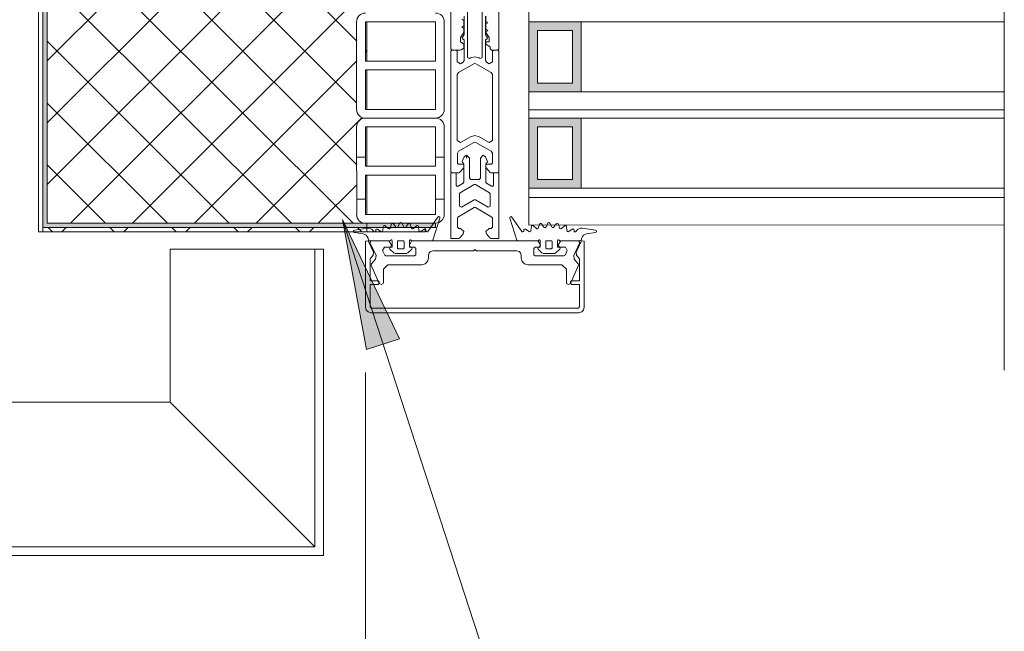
# Model space of a CAD drawing. Header units: millimetres. Extents: x -7374688 to -7372476, y 5958422 to 5960750.
# Tile 7 of 46: x -7373169 to -7372944, y 5958849 to 5958989. Entities that reach past the tile are written whole.
import ezdxf

# ---------------------------------------------------------------- set-up
doc = ezdxf.new("R2010")
doc.units = ezdxf.units.MM
doc.layers.add('Линии', color=7, linetype='Continuous', lineweight=18, true_color=0x00a600)
for name, color, linetype, lineweight in [('Марки по нескольким категориям', 7, 'Continuous', 9), ('Размеры', 7, 'Continuous', 9), ('Размеры-10', 7, 'Continuous', 9), ('Типовые аннотации', 7, 'Continuous', 18), ('Тонкие линии', 7, 'Continuous', 18), ('Элементы узлов', 7, 'Continuous', 18)]:
    doc.layers.add(name, color=color, linetype=linetype, lineweight=lineweight)
doc.styles.add('GOST Common', font='GOST_Common.ttf', dxfattribs={"width": 0.9, "height": 20})
doc.dimstyles.new('ADSK_Основной_2_0', dxfattribs={"dimscale": 304.8, "dimtxt": 20.1143, "dimasz": 0.046391, "dimexe": 0.049213, "dimexo": 0.098425, "dimgap": 0.016404, "dimtad": 1, "dimdec": 0, "dimzin": 0, "dimdsep": 46, "dimtxsty": 'GOST Common', "dimblk1": 'OBLIQUE', "dimblk2": 'OBLIQUE', "dimsah": 1, "dimcen": 0.09, "dimdle": 0.049213, "dimazin": 0, "dimtfac": 1, "dimtdec": 4, "dimtix": 1, "dimtmove": 0, "dimatfit": 3, "dimfxl": 1, "dimtvp": 1, "dimtfill": 1, "dimtolj": 1, "dimtzin": 0, "dimarcsym": 2})
doc.dimstyles.new('ADSK_Основной_2_0_1', dxfattribs={"dimscale": 304.8, "dimtxt": 20.1143, "dimasz": 0.046391, "dimexe": 0.049213, "dimexo": 0.098425, "dimgap": 0.016404, "dimtad": 1, "dimdec": 0, "dimzin": 0, "dimdsep": 46, "dimtxsty": 'GOST Common', "dimblk1": 'OBLIQUE', "dimblk2": 'OBLIQUE', "dimsah": 1, "dimcen": 0.09, "dimdle": 0.049213, "dimazin": 0, "dimtfac": 1, "dimtdec": 4, "dimtix": 1, "dimtmove": 1, "dimatfit": 3, "dimfxl": 1, "dimtvp": 1, "dimtfill": 1, "dimtolj": 1, "dimtzin": 0, "dimarcsym": 2})
pattern_1 = [(0, (-7374284.715, 5958338.628), (0, 10), [])]

# ---------------------------------------------------------------- blocks, each defined once
blk = doc.blocks.new('Витражная стойка в сборе - Витражная стойка в сборе-21250031-Разрез 6-6')
at = {"layer": 'Элементы узлов', "true_color": 0xd2d2d2}
h = blk.add_hatch(color=254, dxfattribs=at)
h.paths.add_polyline_path([(-7373052.68, 5958972.76), (-7373040.68, 5958972.77), (-7373040.68, 5958988.76), (-7373052.68, 5958988.76), (-7373052.68, 5958972.77)])
h.paths.add_polyline_path([(-7373050.68, 5958974.76), (-7373050.68, 5958986.76), (-7373042.68, 5958986.76), (-7373042.68, 5958974.76), (-7373046.99, 5958974.76)])
at = {"layer": 'Элементы узлов'}
h = blk.add_hatch(dxfattribs=at)
h.set_pattern_fill('FP_3', color=256, style=0, pattern_type=2)
h.set_pattern_definition(pattern_1)
h.paths.add_polyline_path([(-7373052.68, 5958966.76), (-7372944.04, 5958966.77), (-7372944.04, 5958972.77), (-7373052.68, 5958972.76), (-7373052.68, 5958966.76)])
h = blk.add_hatch(dxfattribs=at)
h.set_pattern_fill('FP_2', color=256, style=0, pattern_type=2)
h.set_pattern_definition([(0, (-7374284.715, 5958338.63), (0, 76.2), []), (0, (-7374284.715, 5958348.18), (0, 76.2), []), (0, (-7374284.715, 5958357.68), (0, 76.2), []), (0, (-7374284.715, 5958386.18), (0, 76.2), [])])
h.paths.add_polyline_path([(-7373090.02, 5958942.76), (-7373073.48, 5958942.83), (-7373072.99, 5958943.03), (-7373072.57, 5958943.35), (-7373072.25, 5958943.77), (-7373072.05, 5958944.25), (-7373071.98, 5958944.78), (-7373072.05, 5958965.28), (-7373072.25, 5958965.76), (-7373072.57, 5958966.17), (-7373072.98, 5958966.49), (-7373073.55, 5958966.7), (-7373074, 5958966.76), (-7373090.51, 5958966.69), (-7373090.99, 5958966.49), (-7373091.4, 5958966.17), (-7373091.72, 5958965.76), (-7373091.92, 5958965.28), (-7373091.99, 5958964.76), (-7373091.92, 5958944.21), (-7373091.72, 5958943.74), (-7373091.41, 5958943.33), (-7373091, 5958943.02), (-7373090.1, 5958942.77), (-7373090.06, 5958942.76)])
h.paths.add_polyline_path([(-7373089.98, 5958955.76), (-7373089.98, 5958964.76), (-7373073.99, 5958964.76), (-7373073.99, 5958955.76), (-7373089.98, 5958955.76)])
h.paths.add_polyline_path([(-7373089.98, 5958944.76), (-7373089.9, 5958953.76), (-7373073.98, 5958953.76), (-7373074, 5958944.76), (-7373089.84, 5958944.76)])
at = {"layer": 'Элементы узлов', "true_color": 0xd2d2d2}
h = blk.add_hatch(color=254, dxfattribs=at)
h.paths.add_polyline_path([(-7373052.68, 5958950.76), (-7373040.68, 5958950.77), (-7373040.68, 5958966.76), (-7373052.68, 5958966.76), (-7373052.68, 5958950.77)])
h.paths.add_polyline_path([(-7373050.68, 5958952.76), (-7373050.68, 5958964.76), (-7373042.68, 5958964.76), (-7373042.68, 5958952.76), (-7373046.99, 5958952.76)])
at = {"layer": 'Элементы узлов'}
h = blk.add_hatch(dxfattribs=at)
h.set_pattern_fill('FP_3', color=256, style=0, pattern_type=2)
h.set_pattern_definition(pattern_1)
h.paths.add_polyline_path([(-7373052.68, 5958942.34), (-7372944.04, 5958942.35), (-7372944.04, 5958950.77), (-7373052.68, 5958950.76), (-7373052.68, 5958944.25)])
for p, q in [((-7373070.49, 5958982.56), (-7373070.49, 5959009.46)), ((-7373059.49, 5959009.46), (-7373059.49, 5958982.56)), ((-7373052.68, 5958992.76), (-7373052.68, 5958988.76)), ((-7373067.99, 5958989.36), (-7373067.49, 5958989.07)), ((-7373067.49, 5958989.07), (-7373067.49, 5958987.85)), ((-7373062.49, 5958988.85), (-7373062.49, 5958990.07)), ((-7373091.99, 5958988.77), (-7373091.99, 5958968.72)), ((-7373089.99, 5958979.76), (-7373089.99, 5958988.76)), ((-7373089.99, 5958988.76), (-7373073.99, 5958988.76)), ((-7373073.99, 5958988.76), (-7373073.99, 5958979.76)), ((-7373071.99, 5958968.78), (-7373071.99, 5958988.76)), ((-7373067.49, 5958987.85), (-7373067.99, 5958987.56)), ((-7373067.99, 5958987.56), (-7373067.49, 5958987.27)), ((-7373067.49, 5958987.27), (-7373067.49, 5958986.36)), ((-7373061.99, 5958988.56), (-7373062.49, 5958988.85)), ((-7373062.49, 5958988.27), (-7373061.99, 5958988.56)), ((-7373062.49, 5958987.05), (-7373062.49, 5958988.27)), ((-7373061.99, 5958986.76), (-7373062.49, 5958987.05)), ((-7373040.68, 5958988.76), (-7373052.68, 5958988.76)), ((-7373052.68, 5958988.76), (-7373052.68, 5958972.76)), ((-7373040.68, 5958988.76), (-7372944.04, 5958988.77)), ((-7373040.68, 5958972.76), (-7373040.68, 5958988.76)), ((-7373067.49, 5958986.36), (-7373068.29, 5958985.16)), ((-7373068.29, 5958985.16), (-7373068.29, 5958984.16)), ((-7373062.49, 5958986.47), (-7373061.99, 5958986.76)), ((-7373061.69, 5958985.16), (-7373062.49, 5958986.36)), ((-7373061.69, 5958984.16), (-7373061.69, 5958985.16)), ((-7373050.68, 5958974.76), (-7373050.68, 5958986.76)), ((-7373050.68, 5958986.76), (-7373042.68, 5958986.76)), ((-7373042.68, 5958986.76), (-7373042.68, 5958974.76)), ((-7373070.19, 5958982.26), (-7373070.49, 5958982.56)), ((-7373068.29, 5958984.16), (-7373067.49, 5958983.69)), ((-7373067.49, 5958982.76), (-7373068.28, 5958982.3)), ((-7373067.49, 5958983.69), (-7373067.49, 5958982.76)), ((-7373062.49, 5958983.66), (-7373062.49, 5958984.16)), ((-7373062.49, 5958984.16), (-7373061.69, 5958984.16)), ((-7373061.49, 5958983.08), (-7373062.49, 5958983.66)), ((-7373061.49, 5958982.56), (-7373061.49, 5958983.08)), ((-7373061.19, 5958982.26), (-7373061.49, 5958982.56)), ((-7373059.49, 5958982.56), (-7373059.79, 5958982.26)), ((-7373068.43, 5958982.26), (-7373070.19, 5958982.26)), ((-7373059.79, 5958982.26), (-7373061.19, 5958982.26)), ((-7373073.99, 5958979.76), (-7373089.99, 5958979.76)), ((-7373089.99, 5958968.76), (-7373089.99, 5958977.76)), ((-7373089.99, 5958977.76), (-7373073.99, 5958977.76)), ((-7373073.99, 5958977.76), (-7373073.99, 5958968.76)), ((-7373042.68, 5958974.76), (-7373050.68, 5958974.76)), ((-7373052.68, 5958972.76), (-7373052.68, 5958966.76)), ((-7373052.68, 5958972.76), (-7373040.68, 5958972.76)), ((-7372944.04, 5958972.77), (-7373040.68, 5958972.76)), ((-7373090.02, 5958966.76), (-7373074, 5958966.76)), ((-7373073.99, 5958968.76), (-7373089.99, 5958968.76)), ((-7373040.68, 5958966.76), (-7373052.68, 5958966.76)), ((-7373052.68, 5958966.76), (-7373052.68, 5958950.76)), ((-7373040.68, 5958966.76), (-7372944.04, 5958966.77)), ((-7373040.68, 5958950.76), (-7373040.68, 5958966.76)), ((-7373091.99, 5958964.77), (-7373091.98, 5958944.72)), ((-7373089.98, 5958955.76), (-7373089.99, 5958964.76)), ((-7373089.99, 5958964.76), (-7373073.99, 5958964.76)), ((-7373073.99, 5958964.76), (-7373073.98, 5958955.76)), ((-7373071.98, 5958944.78), (-7373071.99, 5958964.76)), ((-7373050.68, 5958952.76), (-7373050.68, 5958964.76)), ((-7373050.68, 5958964.76), (-7373042.68, 5958964.76)), ((-7373042.68, 5958964.76), (-7373042.68, 5958952.76)), ((-7373073.98, 5958955.76), (-7373089.98, 5958955.76)), ((-7373089.98, 5958944.76), (-7373089.98, 5958953.76)), ((-7373089.98, 5958953.76), (-7373073.98, 5958953.76)), ((-7373073.98, 5958953.76), (-7373073.98, 5958944.76)), ((-7373042.68, 5958952.76), (-7373050.68, 5958952.76)), ((-7373052.68, 5958950.76), (-7373052.68, 5958942.34)), ((-7373052.68, 5958950.76), (-7373040.68, 5958950.76)), ((-7372944.04, 5958950.77), (-7373040.68, 5958950.76)), ((-7373073.98, 5958944.76), (-7373089.98, 5958944.76)), ((-7373090.02, 5958942.76), (-7373074, 5958942.76)), ((-7373052.68, 5958942.34), (-7372944.04, 5958942.35)), ((-7373089.35, 5958938.76), (-7373089.98, 5958938.61)), ((-7373089.98, 5958938.61), (-7373089.98, 5958923.53)), ((-7373088.13, 5958936.15), (-7373089.35, 5958938.76)), ((-7373040.62, 5958938.76), (-7373041.84, 5958936.15)), ((-7373039.98, 5958938.62), (-7373040.62, 5958938.76)), ((-7373039.98, 5958923.53), (-7373039.98, 5958938.62)), ((-7373088.9, 5958934.61), (-7373088.22, 5958935.44)), ((-7373088.22, 5958935.44), (-7373088.13, 5958936.15)), ((-7373041.84, 5958936.15), (-7373041.75, 5958935.44)), ((-7373041.75, 5958935.44), (-7373041.07, 5958934.62)), ((-7373088.9, 5958929.61), (-7373088.9, 5958934.61)), ((-7373041.07, 5958934.62), (-7373041.07, 5958929.62)), ((-7373087.07, 5958929.61), (-7373088.9, 5958929.61)), ((-7373088.9, 5958923.61), (-7373088.9, 5958928.78)), ((-7373088.9, 5958928.78), (-7373087.07, 5958928.78)), ((-7373086.82, 5958929.36), (-7373087.07, 5958929.61)), ((-7373087.07, 5958928.78), (-7373086.82, 5958929.03)), ((-7373086.82, 5958929.03), (-7373086.82, 5958929.36)), ((-7373042.9, 5958929.62), (-7373043.15, 5958929.37)), ((-7373043.15, 5958929.37), (-7373043.15, 5958929.03)), ((-7373043.15, 5958929.03), (-7373042.9, 5958928.78)), ((-7373041.07, 5958929.62), (-7373042.9, 5958929.62)), ((-7373042.9, 5958928.78), (-7373041.07, 5958928.78)), ((-7373041.07, 5958928.78), (-7373041.07, 5958923.62)), ((-7373089.98, 5958923.53), (-7373089.81, 5958922.91)), ((-7373089.81, 5958922.91), (-7373089.39, 5958922.47)), ((-7373089.39, 5958922.47), (-7373088.73, 5958922.28)), ((-7373088.65, 5958923.36), (-7373088.9, 5958923.61)), ((-7373088.73, 5958922.28), (-7373041.23, 5958922.28)), ((-7373041.32, 5958923.37), (-7373088.65, 5958923.36)), ((-7373041.07, 5958923.62), (-7373041.32, 5958923.37)), ((-7373041.23, 5958922.28), (-7373040.57, 5958922.47)), ((-7373040.57, 5958922.47), (-7373040.15, 5958922.91)), ((-7373040.15, 5958922.91), (-7373039.98, 5958923.53))]:
    blk.add_line(p, q, dxfattribs=at)
at = {"layer": 'Элементы узлов', "color": 232, "true_color": 0xbb005e}
for p, q in [((-7373066.64, 5958991.45), (-7373066.64, 5958980.64)), ((-7373063.34, 5958980.64), (-7373063.34, 5958991.45)), ((-7373067.44, 5958985.88), (-7373067.44, 5958990.07)), ((-7373062.54, 5958990.07), (-7373062.54, 5958985.88)), ((-7373067.86, 5958985.14), (-7373067.44, 5958985.88)), ((-7373067.79, 5958984.87), (-7373067.86, 5958985.14)), ((-7373067.44, 5958984.67), (-7373067.79, 5958984.87)), ((-7373067.44, 5958979.95), (-7373067.44, 5958984.67)), ((-7373062.54, 5958985.88), (-7373062.11, 5958985.14)), ((-7373062.19, 5958984.87), (-7373062.54, 5958984.67)), ((-7373062.54, 5958984.67), (-7373062.54, 5958979.95)), ((-7373062.11, 5958985.14), (-7373062.19, 5958984.87)), ((-7373070.49, 5958982.07), (-7373070.29, 5958982.27)), ((-7373070.48, 5958954.47), (-7373070.49, 5958982.07)), ((-7373070.29, 5958982.27), (-7373069.19, 5958982.27)), ((-7373069.19, 5958982.27), (-7373068.99, 5958982.07)), ((-7373068.99, 5958982.07), (-7373068.99, 5958979.63)), ((-7373066.64, 5958980.64), (-7373066.19, 5958980.38)), ((-7373066.19, 5958980.38), (-7373065.99, 5958980.5)), ((-7373065.99, 5958980.5), (-7373064.99, 5958980.77)), ((-7373064.99, 5958980.77), (-7373063.99, 5958980.5)), ((-7373063.99, 5958980.5), (-7373063.79, 5958980.38)), ((-7373063.79, 5958980.38), (-7373063.34, 5958980.64)), ((-7373060.99, 5958982.07), (-7373060.79, 5958982.27)), ((-7373060.99, 5958979.63), (-7373060.99, 5958982.07)), ((-7373060.79, 5958982.27), (-7373059.69, 5958982.27)), ((-7373059.69, 5958982.27), (-7373059.49, 5958982.07)), ((-7373059.49, 5958982.07), (-7373059.48, 5958954.47)), ((-7373068.99, 5958979.63), (-7373068.24, 5958979.2)), ((-7373065.24, 5958979.2), (-7373068.74, 5958977.18)), ((-7373068.24, 5958979.2), (-7373067.69, 5958979.52)), ((-7373067.69, 5958979.52), (-7373067.44, 5958979.95)), ((-7373064.99, 5958979.27), (-7373065.24, 5958979.2)), ((-7373064.74, 5958979.2), (-7373064.99, 5958979.27)), ((-7373061.24, 5958977.18), (-7373064.74, 5958979.2)), ((-7373062.54, 5958979.95), (-7373062.29, 5958979.52)), ((-7373062.29, 5958979.52), (-7373061.74, 5958979.2)), ((-7373061.74, 5958979.2), (-7373060.99, 5958979.63)), ((-7373068.74, 5958977.18), (-7373068.99, 5958976.75)), ((-7373068.99, 5958976.75), (-7373068.99, 5958961.63)), ((-7373060.99, 5958976.75), (-7373061.24, 5958977.18)), ((-7373060.99, 5958961.63), (-7373060.99, 5958976.75)), ((-7373068.24, 5958961.2), (-7373065.99, 5958962.5)), ((-7373065.99, 5958962.5), (-7373064.99, 5958962.77)), ((-7373064.99, 5958962.77), (-7373063.99, 5958962.5)), ((-7373063.99, 5958962.5), (-7373061.74, 5958961.2)), ((-7373068.99, 5958961.63), (-7373068.24, 5958961.2)), ((-7373065.24, 5958961.2), (-7373068.73, 5958959.18)), ((-7373064.99, 5958961.27), (-7373065.24, 5958961.2)), ((-7373064.74, 5958961.2), (-7373064.99, 5958961.27)), ((-7373061.23, 5958959.18), (-7373064.74, 5958961.2)), ((-7373061.74, 5958961.2), (-7373060.99, 5958961.63)), ((-7373068.73, 5958959.18), (-7373068.98, 5958958.75)), ((-7373068.98, 5958958.75), (-7373068.98, 5958956.47)), ((-7373067.87, 5958956.84), (-7373067.44, 5958957.88)), ((-7373067.44, 5958957.88), (-7373066.86, 5958958.27)), ((-7373066.86, 5958958.27), (-7373066.86, 5958957.64)), ((-7373066.86, 5958958.27), (-7373066.23, 5958957.64)), ((-7373066.23, 5958957.64), (-7373066.23, 5958953.07)), ((-7373063.73, 5958957.64), (-7373063.11, 5958958.27)), ((-7373063.73, 5958953.07), (-7373063.73, 5958957.64)), ((-7373063.11, 5958958.27), (-7373062.53, 5958957.88)), ((-7373062.53, 5958957.88), (-7373062.1, 5958956.85)), ((-7373060.98, 5958958.75), (-7373061.23, 5958959.18)), ((-7373060.98, 5958956.47), (-7373060.98, 5958958.75)), ((-7373068.98, 5958956.47), (-7373068.78, 5958956.27)), ((-7373068.78, 5958956.27), (-7373067.68, 5958956.27)), ((-7373067.54, 5958955.41), (-7373068.51, 5958954.33)), ((-7373067.78, 5958956.59), (-7373067.87, 5958956.84)), ((-7373067.59, 5958956.49), (-7373067.78, 5958956.59)), ((-7373067.68, 5958956.27), (-7373067.48, 5958956.07)), ((-7373067.48, 5958956.31), (-7373067.59, 5958956.49)), ((-7373067.48, 5958952.13), (-7373067.48, 5958956.31)), ((-7373067.48, 5958956.07), (-7373067.48, 5958955.54)), ((-7373062.38, 5958956.49), (-7373062.48, 5958956.31)), ((-7373062.48, 5958956.31), (-7373062.48, 5958952.13)), ((-7373062.48, 5958956.07), (-7373062.28, 5958956.27)), ((-7373062.48, 5958955.55), (-7373062.48, 5958956.07)), ((-7373061.46, 5958954.33), (-7373062.43, 5958955.41)), ((-7373062.19, 5958956.59), (-7373062.38, 5958956.49)), ((-7373062.28, 5958956.27), (-7373061.18, 5958956.27)), ((-7373062.1, 5958956.85), (-7373062.19, 5958956.59)), ((-7373061.18, 5958956.27), (-7373060.98, 5958956.47)), ((-7373070.28, 5958954.27), (-7373070.48, 5958954.47)), ((-7373070.48, 5958939.27), (-7373070.48, 5958954.27)), ((-7373070.48, 5958954.27), (-7373069.23, 5958954.27)), ((-7373068.65, 5958954.27), (-7373070.28, 5958954.27)), ((-7373069.23, 5958954.27), (-7373069.23, 5958951.44)), ((-7373068.51, 5958954.33), (-7373068.65, 5958954.27)), ((-7373066.23, 5958953.07), (-7373065.93, 5958952.77)), ((-7373064.03, 5958952.77), (-7373063.73, 5958953.07)), ((-7373061.31, 5958954.27), (-7373061.46, 5958954.33)), ((-7373059.68, 5958954.27), (-7373061.31, 5958954.27)), ((-7373060.73, 5958951.45), (-7373060.73, 5958954.27)), ((-7373060.73, 5958954.27), (-7373059.48, 5958954.27)), ((-7373059.48, 5958954.47), (-7373059.68, 5958954.27)), ((-7373059.48, 5958954.27), (-7373059.48, 5958939.27)), ((-7373069.23, 5958951.44), (-7373069.08, 5958951.18)), ((-7373069.08, 5958951.18), (-7373068.78, 5958951.19)), ((-7373068.78, 5958951.19), (-7373067.63, 5958951.87)), ((-7373068.34, 5958949.7), (-7373065.14, 5958951.62)), ((-7373067.63, 5958951.87), (-7373067.48, 5958952.13)), ((-7373065.93, 5958952.77), (-7373064.03, 5958952.77)), ((-7373065.14, 5958951.62), (-7373064.83, 5958951.62)), ((-7373064.83, 5958951.62), (-7373061.63, 5958949.7)), ((-7373062.48, 5958952.13), (-7373062.34, 5958951.87)), ((-7373062.34, 5958951.87), (-7373061.19, 5958951.19)), ((-7373061.19, 5958951.19), (-7373060.86, 5958951.2)), ((-7373060.86, 5958951.2), (-7373060.73, 5958951.45)), ((-7373068.48, 5958949.45), (-7373068.34, 5958949.7)), ((-7373068.48, 5958946.64), (-7373068.48, 5958949.45)), ((-7373061.63, 5958949.7), (-7373061.48, 5958949.45)), ((-7373061.48, 5958949.45), (-7373061.48, 5958946.64)), ((-7373065.14, 5958946.37), (-7373068.84, 5958944.16)), ((-7373068.03, 5958946.39), (-7373068.48, 5958946.64)), ((-7373065.14, 5958948.11), (-7373068.03, 5958946.39)), ((-7373064.83, 5958948.11), (-7373065.14, 5958948.11)), ((-7373064.83, 5958946.37), (-7373065.14, 5958946.37)), ((-7373061.94, 5958946.39), (-7373064.83, 5958948.11)), ((-7373061.13, 5958944.16), (-7373064.83, 5958946.37)), ((-7373061.48, 5958946.64), (-7373061.94, 5958946.39)), ((-7373068.84, 5958944.16), (-7373068.98, 5958943.9)), ((-7373060.98, 5958943.9), (-7373061.13, 5958944.16)), ((-7373068.98, 5958943.9), (-7373068.98, 5958941.87)), ((-7373068.98, 5958941.87), (-7373068.68, 5958941.57)), ((-7373061.28, 5958941.57), (-7373060.98, 5958941.87)), ((-7373060.98, 5958941.87), (-7373060.98, 5958943.9)), ((-7373068.68, 5958941.57), (-7373068.23, 5958941.57)), ((-7373067.64, 5958940.36), (-7373068.39, 5958939.38)), ((-7373068.23, 5958941.57), (-7373067.48, 5958940.82)), ((-7373067.48, 5958940.82), (-7373067.64, 5958940.36)), ((-7373062.48, 5958940.82), (-7373061.73, 5958941.57)), ((-7373062.33, 5958940.36), (-7373062.48, 5958940.82)), ((-7373061.57, 5958939.38), (-7373062.33, 5958940.36)), ((-7373061.73, 5958941.57), (-7373061.28, 5958941.57)), ((-7373068.63, 5958939.27), (-7373070.48, 5958939.27)), ((-7373068.39, 5958939.38), (-7373068.63, 5958939.27)), ((-7373061.34, 5958939.27), (-7373061.57, 5958939.38)), ((-7373059.48, 5958939.27), (-7373061.34, 5958939.27))]:
    blk.add_line(p, q, dxfattribs=at)
at = {"layer": 'Элементы узлов', "color": 196, "true_color": 0x400080}
for p, q in [((-7373073.45, 5958944.15), (-7373075.74, 5958940.86)), ((-7373056.52, 5958944.15), (-7373054.23, 5958940.86)), ((-7373085.91, 5958941.98), (-7373086.01, 5958941.06)), ((-7373084.78, 5958941.51), (-7373085.45, 5958942.15)), ((-7373084.06, 5958942.52), (-7373084.32, 5958941.63)), ((-7373083.03, 5958941.86), (-7373083.57, 5958942.61)), ((-7373082.15, 5958942.73), (-7373082.56, 5958941.9)), ((-7373081.24, 5958941.9), (-7373081.65, 5958942.73)), ((-7373080.22, 5958942.61), (-7373080.77, 5958941.86)), ((-7373079.48, 5958941.63), (-7373079.74, 5958942.52)), ((-7373078.35, 5958942.15), (-7373079.02, 5958941.51)), ((-7373077.79, 5958941.06), (-7373077.89, 5958941.98)), ((-7373074.56, 5958938.88), (-7373072.96, 5958943.91)), ((-7373055.41, 5958938.89), (-7373057.01, 5958943.91)), ((-7373052.18, 5958941.06), (-7373052.08, 5958941.99)), ((-7373051.61, 5958942.15), (-7373050.94, 5958941.51)), ((-7373050.49, 5958941.63), (-7373050.23, 5958942.53)), ((-7373049.74, 5958942.61), (-7373049.19, 5958941.86)), ((-7373048.72, 5958941.9), (-7373048.32, 5958942.74)), ((-7373047.82, 5958942.74), (-7373047.41, 5958941.9)), ((-7373046.94, 5958941.86), (-7373046.39, 5958942.61)), ((-7373045.91, 5958942.53), (-7373045.65, 5958941.63)), ((-7373045.19, 5958941.51), (-7373044.52, 5958942.16)), ((-7373044.06, 5958941.99), (-7373043.96, 5958941.06)), ((-7373089.49, 5958941.6), (-7373092.51, 5958941.16)), ((-7373092.51, 5958940.62), (-7373090.47, 5958940.3)), ((-7373088.06, 5958940.85), (-7373088.18, 5958941.03)), ((-7373087.64, 5958941.15), (-7373087.64, 5958940.96)), ((-7373086.44, 5958940.86), (-7373087.21, 5958941.38)), ((-7373076.59, 5958941.38), (-7373077.36, 5958940.86)), ((-7373076.16, 5958940.96), (-7373076.16, 5958941.15)), ((-7373053.81, 5958940.96), (-7373053.81, 5958941.15)), ((-7373053.38, 5958941.38), (-7373052.61, 5958940.86)), ((-7373043.53, 5958940.86), (-7373042.76, 5958941.38)), ((-7373042.33, 5958941.15), (-7373042.33, 5958940.96)), ((-7373041.91, 5958940.86), (-7373041.78, 5958941.04)), ((-7373040.48, 5958941.6), (-7373037.46, 5958941.16)), ((-7373037.46, 5958940.62), (-7373039.49, 5958940.3)), ((-7373089.4, 5958939.37), (-7373089.24, 5958938.88)), ((-7373089.07, 5958938.76), (-7373084.38, 5958938.76)), ((-7373083.87, 5958938.76), (-7373083.87, 5958937.29)), ((-7373082.63, 5958938.57), (-7373082.63, 5958937.1)), ((-7373081.35, 5958938.76), (-7373082.45, 5958938.76)), ((-7373081.16, 5958937.1), (-7373081.16, 5958938.57)), ((-7373079.92, 5958937.29), (-7373079.92, 5958938.76)), ((-7373079.42, 5958938.76), (-7373074.73, 5958938.76)), ((-7373050.54, 5958938.76), (-7373055.23, 5958938.76)), ((-7373050.04, 5958937.29), (-7373050.04, 5958938.76)), ((-7373048.8, 5958937.11), (-7373048.8, 5958938.57)), ((-7373048.62, 5958938.76), (-7373047.52, 5958938.76)), ((-7373047.33, 5958938.57), (-7373047.33, 5958937.11)), ((-7373046.09, 5958938.76), (-7373046.09, 5958937.29)), ((-7373040.9, 5958938.76), (-7373045.59, 5958938.76)), ((-7373040.57, 5958939.38), (-7373040.73, 5958938.89)), ((-7373084.39, 5958936.81), (-7373083.42, 5958935.87)), ((-7373083.87, 5958937.29), (-7373084.19, 5958937.29)), ((-7373083.29, 5958935.82), (-7373080.5, 5958935.82)), ((-7373082.45, 5958936.92), (-7373081.35, 5958936.92)), ((-7373080.38, 5958935.87), (-7373079.41, 5958936.81)), ((-7373079.6, 5958937.29), (-7373079.92, 5958937.29)), ((-7373049.59, 5958935.87), (-7373050.56, 5958936.82)), ((-7373050.36, 5958937.29), (-7373050.04, 5958937.29)), ((-7373046.67, 5958935.82), (-7373049.46, 5958935.82)), ((-7373047.52, 5958936.92), (-7373048.62, 5958936.92)), ((-7373045.58, 5958936.82), (-7373046.54, 5958935.87)), ((-7373046.09, 5958937.29), (-7373045.77, 5958937.29))]:
    blk.add_line(p, q, dxfattribs=at)
at = {"layer": 'Элементы узлов', "color": 127, "true_color": 0x3a7676}
for p, q in [((-7373088.95, 5958938.33), (-7373088.68, 5958938.76)), ((-7373087.56, 5958935.4), (-7373088.95, 5958938.33)), ((-7373088.68, 5958938.76), (-7373084.8, 5958938.76)), ((-7373084.8, 5958938.76), (-7373084.54, 5958938.61)), ((-7373084.54, 5958938.61), (-7373084.02, 5958937.71)), ((-7373084.02, 5958937.71), (-7373084.28, 5958937.26)), ((-7373079.94, 5958937.71), (-7373079.42, 5958938.61)), ((-7373079.68, 5958937.26), (-7373079.94, 5958937.71)), ((-7373079.42, 5958938.61), (-7373079.16, 5958938.76)), ((-7373079.16, 5958938.76), (-7373050.8, 5958938.76)), ((-7373050.8, 5958938.76), (-7373050.54, 5958938.61)), ((-7373050.54, 5958938.61), (-7373050.02, 5958937.71)), ((-7373050.02, 5958937.71), (-7373050.28, 5958937.26)), ((-7373045.94, 5958937.71), (-7373045.42, 5958938.61)), ((-7373045.68, 5958937.26), (-7373045.94, 5958937.71)), ((-7373045.42, 5958938.61), (-7373045.16, 5958938.76)), ((-7373045.16, 5958938.76), (-7373041.28, 5958938.76)), ((-7373041.01, 5958938.33), (-7373042.41, 5958935.4)), ((-7373041.28, 5958938.76), (-7373041.01, 5958938.33)), ((-7373087.68, 5958934.53), (-7373087.56, 5958935.4)), ((-7373085.66, 5958937.26), (-7373086.11, 5958936.54)), ((-7373086.11, 5958936.54), (-7373085.58, 5958935.43)), ((-7373084.28, 5958937.26), (-7373085.66, 5958937.26)), ((-7373085.58, 5958935.43), (-7373085.31, 5958935.26)), ((-7373085.31, 5958935.26), (-7373078.78, 5958935.26)), ((-7373078.78, 5958937.26), (-7373079.68, 5958937.26)), ((-7373078.48, 5958936.96), (-7373078.78, 5958937.26)), ((-7373078.78, 5958935.26), (-7373078.48, 5958935.56)), ((-7373078.48, 5958935.56), (-7373078.48, 5958936.96)), ((-7373075.45, 5958935.96), (-7373075.58, 5958935.46)), ((-7373075.58, 5958935.46), (-7373075.58, 5958934.76)), ((-7373075.08, 5958936.32), (-7373075.45, 5958935.96)), ((-7373074.58, 5958936.46), (-7373075.08, 5958936.32)), ((-7373065.28, 5958936.46), (-7373074.58, 5958936.46)), ((-7373064.98, 5958936.76), (-7373065.28, 5958936.46)), ((-7373064.68, 5958936.46), (-7373064.98, 5958936.76)), ((-7373055.38, 5958936.46), (-7373064.68, 5958936.46)), ((-7373054.88, 5958936.32), (-7373055.38, 5958936.46)), ((-7373054.52, 5958935.96), (-7373054.88, 5958936.32)), ((-7373054.38, 5958935.46), (-7373054.52, 5958935.96)), ((-7373054.38, 5958934.76), (-7373054.38, 5958935.46)), ((-7373051.18, 5958937.26), (-7373051.48, 5958936.96)), ((-7373051.48, 5958936.96), (-7373051.48, 5958935.56)), ((-7373051.48, 5958935.56), (-7373051.18, 5958935.26)), ((-7373050.28, 5958937.26), (-7373051.18, 5958937.26)), ((-7373051.18, 5958935.26), (-7373044.66, 5958935.26)), ((-7373044.31, 5958937.26), (-7373045.68, 5958937.26)), ((-7373044.66, 5958935.26), (-7373044.39, 5958935.43)), ((-7373044.39, 5958935.43), (-7373043.86, 5958936.54)), ((-7373043.86, 5958936.54), (-7373044.31, 5958937.26)), ((-7373042.41, 5958935.4), (-7373042.29, 5958934.54)), ((-7373088.66, 5958933.13), (-7373088.61, 5958933.45)), ((-7373086.82, 5958929.01), (-7373088.66, 5958933.13)), ((-7373088.61, 5958933.45), (-7373087.68, 5958934.53)), ((-7373084.88, 5958933.26), (-7373085.88, 5958932.26)), ((-7373077.08, 5958933.26), (-7373084.88, 5958933.26)), ((-7373076.33, 5958933.46), (-7373077.08, 5958933.26)), ((-7373075.78, 5958934.01), (-7373076.33, 5958933.46)), ((-7373075.58, 5958934.76), (-7373075.78, 5958934.01)), ((-7373054.18, 5958934.01), (-7373054.38, 5958934.76)), ((-7373053.63, 5958933.46), (-7373054.18, 5958934.01)), ((-7373052.88, 5958933.26), (-7373053.63, 5958933.46)), ((-7373045.08, 5958933.26), (-7373052.88, 5958933.26)), ((-7373044.08, 5958932.26), (-7373045.08, 5958933.26)), ((-7373041.31, 5958933.14), (-7373043.15, 5958929.01)), ((-7373042.29, 5958934.54), (-7373041.36, 5958933.45)), ((-7373041.36, 5958933.45), (-7373041.31, 5958933.14)), ((-7373085.88, 5958932.26), (-7373085.88, 5958929.26)), ((-7373044.08, 5958929.26), (-7373044.08, 5958932.26)), ((-7373086.38, 5958928.76), (-7373086.82, 5958929.01)), ((-7373085.95, 5958929.01), (-7373086.38, 5958928.76)), ((-7373085.88, 5958929.26), (-7373085.95, 5958929.01)), ((-7373044.02, 5958929.01), (-7373044.08, 5958929.26)), ((-7373043.58, 5958928.76), (-7373044.02, 5958929.01)), ((-7373043.15, 5958929.01), (-7373043.58, 5958928.76))]:
    blk.add_line(p, q, dxfattribs=at)
at = {"layer": 'Элементы узлов'}
for centre, radius, start, end in [((-7373090, 5958988.77), 1.99, 90.0042, 180.0042), ((-7373073.98, 5958988.76), 2, 0.0042, 90.0042), ((-7373090.02, 5958968.72), 1.97, 180.0042, 270.0042), ((-7373090, 5958964.77), 1.99, 90.5789, 180.0042), ((-7373074, 5958968.78), 2.02, 270.0042, 0.0042), ((-7373073.98, 5958964.76), 2, 0.0042, 90.0042), ((-7373090.02, 5958944.72), 1.97, 180.0042, 270.0042), ((-7373074, 5958944.78), 2.02, 270.0042, 0.0042)]:
    blk.add_arc(centre, radius, start, end, dxfattribs=at)
at = {"layer": 'Элементы узлов', "color": 196, "true_color": 0x400080}
for centre, radius, start, end in [((-7373090.68, 5958938.96), 1.35, 17.6653, 81.0902), ((-7373089.29, 5958940.26), 1.35, 34.8262, 98.2511), ((-7373042.06, 5958940.96), 0.184, 270.0042, 325.1822), ((-7373040.67, 5958940.26), 1.35, 81.7572, 145.1822), ((-7373039.28, 5958938.97), 1.35, 98.9182, 162.3431)]:
    blk.add_arc(centre, radius, start, end, dxfattribs=at)
for centre, major_axis, start_param, end_param in [((-7373073.22, 5958943.99), (-0.275, 0.009), 2.865018, 5.707096), ((-7373056.75, 5958943.99), (0.118, 0.249), 5.761208, 8.603285), ((-7373085.64, 5958941.95), (-0.163, 0.222), 4.883667, 7.111131), ((-7373083.8, 5958942.45), (0.209, 0.179), 6.206321, 8.433786), ((-7373082.8, 5958942.02), (-0.275, 0.019), 0.699291, 2.752222), ((-7373081.9, 5958942.61), (0.173, 0.214), 5.848845, 8.076309), ((-7373081, 5958942.02), (-0.125, 0.246), 1.558298, 3.611229), ((-7373080, 5958942.45), (0.237, 0.14), 6.031789, 8.259253), ((-7373078.16, 5958941.95), (-0.078, 0.264), 4.534601, 6.762065), ((-7373051.81, 5958941.96), (0.274, 0.029), 0.699291, 2.926755), ((-7373049.97, 5958942.45), (0.22, 0.165), 6.270687, 8.498151), ((-7373048.97, 5958942.02), (-0.246, 0.125), 1.101233, 3.154165), ((-7373048.07, 5958942.62), (-0.146, 0.234), 4.612624, 6.840088), ((-7373047.16, 5958942.03), (-0.272, 0.045), 0.621268, 2.674199), ((-7373046.17, 5958942.45), (0.086, 0.262), 5.310756, 7.53822), ((-7373044.33, 5958941.96), (-0.159, 0.225), 4.206267, 6.433731), ((-7373092.47, 5958940.89), (0.211, 0.177), 1.018278, 3.860356), ((-7373087.91, 5958940.96), (-0.042, 0.179), 1.946768, 2.909805), ((-7373087.82, 5958940.96), (0.07, 0.17), 3.534328, 5.105125), ((-7373087.36, 5958941.15), (-0.027, 0.274), 5.595456, 7.756386), ((-7373086.28, 5958941.09), (0.242, 0.132), 3.622717, 5.675648), ((-7373084.59, 5958941.71), (-0.273, 0.039), 0.947432, 3.000364), ((-7373079.21, 5958941.71), (0, 0.275), 1.853401, 3.906332), ((-7373077.51, 5958941.09), (0.213, 0.175), 2.561862, 4.614793), ((-7373076.44, 5958941.15), (-0.145, 0.234), 4.158851, 6.319781), ((-7373075.98, 5958940.96), (-0.07, 0.17), 1.178134, 2.74893), ((-7373075.89, 5958940.96), (-0.141, 0.118), 2.267412, 3.230449), ((-7373054.08, 5958940.96), (0.085, 0.163), 2.660111, 3.623148), ((-7373053.99, 5958940.96), (-0.179, 0.042), 1.802657, 3.373453), ((-7373053.53, 5958941.15), (-0.105, 0.255), 5.30039, 7.461319), ((-7373052.45, 5958941.09), (-0.213, 0.175), 1.668465, 3.721397), ((-7373050.75, 5958941.71), (0.275, 0), 3.947796, 6.000727), ((-7373045.38, 5958941.71), (-0.005, 0.275), 1.834588, 3.887519), ((-7373043.68, 5958941.09), (-0.119, 0.248), 1.232133, 3.285064), ((-7373042.6, 5958941.15), (0.264, 0.08), 5.988155, 8.149085), ((-7373042.14, 5958940.96), (0.145, 0.113), 2.47872, 4.049517), ((-7373037.5, 5958940.89), (0.252, 0.112), 4.448575, 7.290653), ((-7373089.07, 5958938.94), (0.181, 0.028), 3.295751, 4.558303), ((-7373084.38, 5958938.94), (0.17, 0.07), 4.319727, 5.366924), ((-7373084.06, 5958938.76), (0.112, 0.146), 5.366924, 7.984918), ((-7373082.45, 5958938.57), (-0.179, 0.042), 4.944249, 6.515046), ((-7373081.35, 5958938.57), (0.184, 0), 0.000037, 1.570833), ((-7373079.74, 5958938.76), (0.029, 0.181), 5.3969, 8.014894), ((-7373079.42, 5958938.94), (0.146, 0.112), 3.01073, 4.057927), ((-7373074.73, 5958938.94), (0.13, 0.13), 3.927027, 5.189579), ((-7373055.23, 5958938.94), (-0.13, 0.13), 1.093679, 2.356231), ((-7373050.54, 5958938.94), (-0.146, 0.112), 2.225331, 3.272529), ((-7373050.23, 5958938.76), (-0.097, 0.156), 4.158851, 6.776845), ((-7373048.62, 5958938.57), (0, 0.184), 0.000037, 1.570833), ((-7373047.52, 5958938.57), (-0.107, 0.149), 4.087903, 5.658699), ((-7373045.91, 5958938.76), (0.092, 0.159), 5.759623, 8.377617), ((-7373045.59, 5958938.94), (-0.097, 0.156), 1.540857, 2.588055), ((-7373040.9, 5958938.94), (-0.043, 0.178), 2.903052, 4.165604), ((-7373084.19, 5958937.01), (-0.13, 0.243), 5.791825, 8.15906), ((-7373082.45, 5958937.1), (0.152, 0.103), 2.546484, 4.117281), ((-7373081.35, 5958937.1), (0.13, 0.13), 3.927027, 5.497824), ((-7373079.6, 5958937.01), (0.162, 0.223), 4.54603, 6.913265), ((-7373050.36, 5958937.01), (0.234, 0.146), 1.011738, 3.378973), ((-7373048.62, 5958937.11), (0, 0.184), 1.570833, 3.141629), ((-7373047.52, 5958937.11), (0, 0.184), 3.141629, 4.712426), ((-7373045.77, 5958937.01), (0.275, 0), 5.486783, 7.854018)]:
    blk.add_ellipse(centre, major_axis=major_axis, ratio=1, start_param=start_param, end_param=end_param, dxfattribs=at)
blk = doc.blocks.new('HILTI_2D_Сталь оц_L - Оц_сталь L-21265584-Разрез 6-6')
at = {"layer": 'Элементы узлов'}
for p, q in [((-7373164.66, 5958940.76), (-7373164.68, 5959142.58)), ((-7373163.66, 5958941.76), (-7373163.68, 5959142.58)), ((-7373076.35, 5958940.77), (-7373164.66, 5958940.76)), ((-7373076.35, 5958941.77), (-7373163.66, 5958941.76)), ((-7373076.35, 5958940.77), (-7373076.35, 5958941.77))]:
    blk.add_line(p, q, dxfattribs=at)
blk = doc.blocks.new('HILTI_Линия_Разрыва - Тип 1-21356893-Разрез 6-6')
at = {"layer": 'Элементы узлов'}
blk.add_line((-7372944.04, 5958939.2), (-7372944.04, 5959032.03), dxfattribs=at)
blk = doc.blocks.new('DIMBLOCK5-Разрез 6-6')
at = {"layer": 'Размеры-10'}
for p, q in [((-7374603.82, 5958836.83), (-7374603.82, 5958788.14)), ((-7374603.82, 5958803.14), (-7374603.82, 5958836.83)), ((-7373099.57, 5958836.83), (-7373099.57, 5958788.14)), ((-7373099.57, 5958803.14), (-7373099.57, 5958836.83)), ((-7374618.82, 5958803.14), (-7373099.57, 5958803.14))]:
    blk.add_line(p, q, dxfattribs=at)
at = {"layer": 'Размеры-10', "lineweight": 18}
for p, q in [((-7374603.82, 5958803.14), (-7374596.75, 5958810.21)), ((-7373099.57, 5958803.14), (-7373092.5, 5958810.21)), ((-7374603.82, 5958803.14), (-7374610.89, 5958796.07)), ((-7373099.57, 5958803.14), (-7373106.64, 5958796.07))]:
    blk.add_line(p, q, dxfattribs=at)
at = {"layer": 'Размеры-10', "color": 0, "insert": (-7373885.1, 5958834.28), "char_height": 20, "width": 80.1845, "attachment_point": 1, "line_spacing_factor": 1.022761, "style": 'GOST Common', "bg_fill": 3, "box_fill_scale": 1.25, "bg_fill_color": 256, "bg_fill_true_color": 13158600, "bg_fill_transparency": 0}
blk.add_mtext('1504 *', dxfattribs=at)
blk = doc.blocks.new('_Oblique')
at = {"color": 0, "linetype": 'ByBlock', "lineweight": -2}
blk.add_line((-0.5, -0.5), (0.5, 0.5), dxfattribs=at)
blk = doc.blocks.new('DIMBLOCK6-Разрез 6-6')
at = {"layer": 'Размеры-10'}
for p, q in [((-7373089.98, 5958908.61), (-7373089.98, 5958788.14)), ((-7373089.98, 5958803.14), (-7373089.98, 5958908.61)), ((-7373099.57, 5958836.83), (-7373099.57, 5958788.14)), ((-7373099.57, 5958803.14), (-7373099.57, 5958836.83)), ((-7373099.57, 5958803.14), (-7373074.98, 5958803.14)), ((-7373074.7, 5958803.14), (-7373094.78, 5958803.14)), ((-7373048.22, 5958803.14), (-7373074.7, 5958803.14))]:
    blk.add_line(p, q, dxfattribs=at)
at = {"layer": 'Размеры-10', "lineweight": 18}
for p, q in [((-7373099.57, 5958803.14), (-7373092.5, 5958810.21)), ((-7373089.98, 5958803.14), (-7373082.91, 5958810.21)), ((-7373099.57, 5958803.14), (-7373106.64, 5958796.07)), ((-7373089.98, 5958803.14), (-7373097.05, 5958796.07))]:
    blk.add_line(p, q, dxfattribs=at)
at = {"layer": 'Размеры-10', "color": 0, "insert": (-7373069.7, 5958834.28), "char_height": 20, "width": 25.7736, "attachment_point": 1, "line_spacing_factor": 1.022761, "style": 'GOST Common', "bg_fill": 3, "box_fill_scale": 1.25, "bg_fill_color": 256, "bg_fill_true_color": 13158600, "bg_fill_transparency": 0}
blk.add_mtext('10', dxfattribs=at)
blk = doc.blocks.new('DIMBLOCK10-Разрез 6-6')
at = {"layer": 'Размеры-10', "lineweight": 18}
for p, q in [((-7373547.3, 5958996.82), (-7373554.37, 5959003.89)), ((-7373547.3, 5958996.82), (-7373540.23, 5958989.75)), ((-7373547.29, 5958866.79), (-7373554.36, 5958873.86)), ((-7373547.29, 5958866.79), (-7373540.22, 5958859.72))]:
    blk.add_line(p, q, dxfattribs=at)
at = {"layer": 'Размеры-10'}
for p, q in [((-7373567.3, 5958996.82), (-7373532.3, 5958996.82)), ((-7373547.3, 5958996.82), (-7373567.3, 5958996.82)), ((-7373547.3, 5958996.82), (-7373547.29, 5958851.79)), ((-7373129.57, 5958866.83), (-7373562.29, 5958866.79)), ((-7373547.29, 5958866.79), (-7373129.57, 5958866.83))]:
    blk.add_line(p, q, dxfattribs=at)
at = {"layer": 'Размеры-10', "color": 0, "insert": (-7373578.43, 5958914.76), "char_height": 20, "width": 40.9104, "attachment_point": 1, "rotation": 90, "line_spacing_factor": 1.022761, "style": 'GOST Common', "bg_fill": 3, "box_fill_scale": 1.25, "bg_fill_color": 256, "bg_fill_true_color": 13158600, "bg_fill_transparency": 0}
blk.add_mtext('130', dxfattribs=at)
blk = doc.blocks.new('DIMBLOCK11-Разрез 6-6')
at = {"layer": 'Размеры-10'}
for p, q in [((-7373488.22, 5959161.83), (-7373488.2, 5958851.8)), ((-7373508.23, 5959146.82), (-7373473.22, 5959146.83)), ((-7373488.22, 5959146.83), (-7373508.23, 5959146.82)), ((-7373129.57, 5958866.83), (-7373503.2, 5958866.8)), ((-7373488.2, 5958866.8), (-7373129.57, 5958866.83))]:
    blk.add_line(p, q, dxfattribs=at)
at = {"layer": 'Размеры-10', "lineweight": 18}
for p, q in [((-7373488.22, 5959146.83), (-7373495.29, 5959153.9)), ((-7373488.22, 5959146.83), (-7373481.15, 5959139.76)), ((-7373488.2, 5958866.8), (-7373495.27, 5958873.87)), ((-7373488.2, 5958866.8), (-7373481.13, 5958859.73))]:
    blk.add_line(p, q, dxfattribs=at)
at = {"layer": 'Размеры-10', "color": 0, "insert": (-7373519.35, 5958987.89), "char_height": 20, "width": 45.4106, "attachment_point": 1, "rotation": 90, "line_spacing_factor": 1.022761, "style": 'GOST Common', "bg_fill": 3, "box_fill_scale": 1.25, "bg_fill_color": 256, "bg_fill_true_color": 13158600, "bg_fill_transparency": 0}
blk.add_mtext('280', dxfattribs=at)

msp = doc.modelspace()

# ---------------------------------------------------------------- hatches: boundary and pattern name
at = {"layer": 'Элементы узлов', "true_color": 0x0000a0}
msp.add_hatch(color=174, dxfattribs=at).paths.add_polyline_path([(-7373163.25, 5958941.76), (-7373074, 5958941.77), (-7373074.09, 5958942.77), (-7373162.66, 5958942.77), (-7373162.68, 5959147.74), (-7373214.66, 5959148.62), (-7373214.66, 5959147.62), (-7373163.68, 5959146.76), (-7373163.66, 5958941.76)])
at = {"layer": 'Элементы узлов'}
h = msp.add_hatch(dxfattribs=at)
h.set_pattern_fill('FP_1', color=256, style=0, pattern_type=2)
h.set_pattern_definition([(45, (-7374284.715, 5958338.628), (-7.07107, 7.07107), []), (135, (-7374284.715, 5958338.628), (-7.07107, -7.07107), [])])
h.paths.add_polyline_path([(-7373163.66, 5958940.76), (-7373089.66, 5958940.77), (-7373089.66, 5958941.77), (-7373163.66, 5958941.76)])
h.paths.add_polyline_path([(-7373162.66, 5958942.76), (-7373090.53, 5958942.82), (-7373091, 5958943.02), (-7373091.41, 5958943.33), (-7373091.72, 5958943.74), (-7373091.92, 5958944.22), (-7373091.98, 5958944.72), (-7373091.92, 5958965.28), (-7373091.72, 5958965.76), (-7373091.4, 5958966.17), (-7373090.99, 5958966.49), (-7373090.51, 5958966.69), (-7373090.02, 5958966.76), (-7373090.53, 5958966.82), (-7373091, 5958967.02), (-7373091.41, 5958967.33), (-7373091.72, 5958967.74), (-7373091.92, 5958968.21), (-7373091.99, 5958968.72), (-7373091.92, 5958989.28), (-7373091.72, 5958989.76), (-7373091.41, 5958990.17), (-7373090.99, 5958990.49), (-7373090.52, 5958990.69), (-7373089.67, 5958990.76), (-7373089.66, 5959119.77), (-7373038.98, 5959119.77), (-7373033.68, 5959146.85), (-7373162.68, 5959146.76), (-7373162.66, 5958942.77)])
h.paths.add_polyline_path([(-7373089.98, 5958944.76), (-7373089.66, 5958944.76), (-7373089.66, 5958953.76), (-7373089.98, 5958953.76), (-7373089.98, 5958944.76)])
h.paths.add_polyline_path([(-7373089.98, 5958955.76), (-7373089.66, 5958955.76), (-7373089.66, 5958964.76), (-7373089.99, 5958964.76), (-7373089.98, 5958955.76)])
h.paths.add_polyline_path([(-7373089.99, 5958968.76), (-7373089.66, 5958968.76), (-7373089.67, 5958977.76), (-7373089.99, 5958977.76), (-7373089.99, 5958968.76)])
h.paths.add_polyline_path([(-7373089.99, 5958979.76), (-7373089.67, 5958979.76), (-7373089.68, 5958988.76), (-7373089.99, 5958988.76), (-7373089.99, 5958979.76)])

# ---------------------------------------------------------------- linework, layer by layer
at = {"layer": 'Линии', "color": 7}
for p, q in [((-7373134.57, 5958936.83), (-7373134.57, 5958901.83)), ((-7373099.57, 5958936.83), (-7373134.57, 5958936.83)), ((-7373101.57, 5958936.83), (-7373101.57, 5958868.83)), ((-7373099.57, 5958936.83), (-7373099.57, 5958866.83)), ((-7373134.57, 5958901.83), (-7374552.67, 5958901.83)), ((-7373134.57, 5958901.83), (-7373101.57, 5958868.83)), ((-7373101.57, 5958868.83), (-7374597.35, 5958868.83)), ((-7373099.57, 5958866.83), (-7374603.82, 5958866.83))]:
    msp.add_line(p, q, dxfattribs=at)
at = {"layer": 'Типовые аннотации', "lineweight": 9}
msp.add_line((-7372944.04, 5958939.2), (-7372944.04, 5958909.2), dxfattribs=at)
at = {"layer": 'Тонкие линии'}
for p, q in [((-7373163.68, 5959146.85), (-7373163.66, 5958940.76)), ((-7373163.68, 5959146.76), (-7373163.66, 5958941.76)), ((-7373162.66, 5958942.76), (-7373162.68, 5959146.85)), ((-7373089.67, 5958979.76), (-7373089.67, 5958988.76)), ((-7373089.66, 5958968.76), (-7373089.67, 5958977.76)), ((-7373089.66, 5958955.76), (-7373089.66, 5958964.76)), ((-7373089.66, 5958944.76), (-7373089.66, 5958953.76)), ((-7373074, 5958942.77), (-7373162.66, 5958942.76)), ((-7373089.66, 5958940.77), (-7373089.66, 5958942.76)), ((-7373074, 5958941.77), (-7373074, 5958942.77)), ((-7373163.66, 5958941.76), (-7373074, 5958941.77)), ((-7373163.66, 5958940.76), (-7373089.66, 5958940.77))]:
    msp.add_line(p, q, dxfattribs=at)

# ---------------------------------------------------------------- block references
at = {"layer": 'Элементы узлов'}
for name in ['HILTI_Линия_Разрыва - Тип 1-21356893-Разрез 6-6', 'HILTI_2D_Сталь оц_L - Оц_сталь L-21265584-Разрез 6-6']:
    msp.add_blockref(name, (0, 0), dxfattribs=at)
at = {"layer": 'Элементы узлов', "color": 196, "true_color": 0x400080}
msp.add_blockref('Витражная стойка в сборе - Витражная стойка в сборе-21250031-Разрез 6-6', (0, 0), dxfattribs=at)

# ---------------------------------------------------------------- next in the draw order: dimensions: what is measured, and where the dimension line sits
at = {"layer": 'Размеры'}
dim = msp.add_linear_dim(base=(-7373099.57, 5958803.14), p1=(-7374603.82, 5958866.83), p2=(-7373099.57, 5958866.83), angle=0, dimstyle='ADSK_Основной_2_0', override={"dimpost": '<>*', "dimfxl": 1504.247808}, dxfattribs=at)
dim.commit()
dim.dimension.update_dxf_attribs({"geometry": 'DIMBLOCK5-Разрез 6-6', "text_midpoint": (-7373851.69, 5958818.14)})

# ---------------------------------------------------------------- next in the draw order: dimensions: what is measured, and where the dimension line sits
dim = msp.add_linear_dim(base=(-7373089.98, 5958803.14), p1=(-7373099.57, 5958866.83), p2=(-7373089.98, 5958938.61), angle=360, dimstyle='ADSK_Основной_2_0_1', override={"dimpost": '<>', "dimfxl": 72.424414}, dxfattribs=at)
dim.commit()
dim.dimension.update_dxf_attribs({"geometry": 'DIMBLOCK6-Разрез 6-6', "text_midpoint": (-7373056.81, 5958820.94), "dimtype": 160})

# ---------------------------------------------------------------- next in the draw order: hatches: boundary and pattern name
at = {"layer": 'Марки по нескольким категориям'}
msp.add_hatch(color=256, dxfattribs=at).paths.add_polyline_path([(-7373095.25, 5958943.63), (-7373089.71, 5958913.88), (-7373082.2, 5958916.33)])

# ---------------------------------------------------------------- next in the draw order: linework, layer by layer
for p, q in [((-7373095.25, 5958943.63), (-7373089.71, 5958913.88)), ((-7373082.2, 5958916.33), (-7373095.25, 5958943.63)), ((-7373095.25, 5958943.63), (-7373035.29, 5958759.71)), ((-7373089.71, 5958913.88), (-7373082.2, 5958916.33))]:
    msp.add_line(p, q, dxfattribs=at)

# ---------------------------------------------------------------- next in the draw order: dimensions: what is measured, and where the dimension line sits
at = {"layer": 'Размеры'}
dim = msp.add_linear_dim(base=(-7373547.29, 5958866.79), p1=(-7373537.3, 5958996.82), p2=(-7373099.57, 5958866.83), angle=270.0042, dimstyle='ADSK_Основной_2_0', override={"dimpost": '<>', "dimfxl": 456.628519}, dxfattribs=at)
dim.commit()
dim.dimension.update_dxf_attribs({"geometry": 'DIMBLOCK10-Разрез 6-6', "text_midpoint": (-7373532.3, 5958931.81)})

# ---------------------------------------------------------------- next in the draw order: dimensions: what is measured, and where the dimension line sits
dim = msp.add_linear_dim(base=(-7373488.2, 5958866.8), p1=(-7373478.23, 5959146.83), p2=(-7373099.57, 5958866.83), angle=270.0042, dimstyle='ADSK_Основной_2_0', override={"dimpost": '<>', "dimfxl": 470.934504}, dxfattribs=at)
dim.commit()
dim.dimension.update_dxf_attribs({"geometry": 'DIMBLOCK11-Разрез 6-6', "text_midpoint": (-7373473.21, 5959006.81)})

doc.saveas('drawing.dxf')
